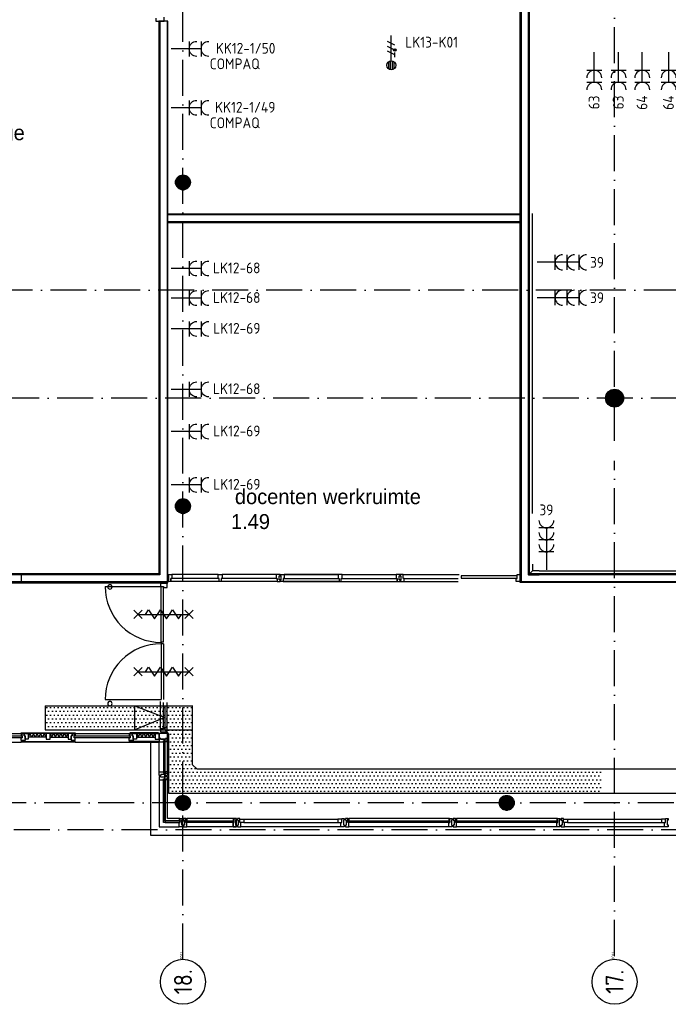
# Model space of a CAD drawing. Header units: millimetres. Extents: x 84333 to 241285, y -2244 to 84291.
# Tile 3 of 74: x 95794 to 106614, y 38666 to 55089. Entities that reach past the tile are written whole.
import ezdxf
from ezdxf.enums import TextEntityAlignment as Align

# ---------------------------------------------------------------- set-up
doc = ezdxf.new("R2010")
doc.units = ezdxf.units.MM
doc.header["$LTSCALE"] = 100
for name, pattern in [('CENTER2', [1.125, 0.75, -0.125, 0.125, -0.125]), ('DASHDOT', [9, 6, -1.5, 0, -1.5]), ('SMALL_DASH', [1.5, 0.5, -1])]:
    doc.linetypes.add(name, pattern=pattern)
doc.layers.get('0').update_dxf_attribs({"linetype": 'CONTINUOUS'})
for name, color, linetype in [('AFDELING', 4, 'CONTINUOUS'), ('AL$2----_RENVOOI', 7, 'CONTINUOUS'), ('AL$7----_STRAMIEN', 1, 'DASHDOT'), ('AL21----_BUITENWAND', 4, 'CONTINUOUS'), ('AL21K---_ISOLATIE', 1, 'CONTINUOUS'), ('AL22----_BINNENWAND', 7, 'CONTINUOUS'), ('AL28----_KONSTRUKTIE', 3, 'CONTINUOUS'), ('AL31----_BUITENKOZ', 7, 'CONTINUOUS'), ('AL32----_BINNENKOZ', 7, 'CONTINUOUS'), ('AL32----_DRAAIR', 7, 'CONTINUOUS'), ('AL65----_BEVEILIGING', 7, 'CONTINUOUS'), ('ALN-----_BLOCKNAAM', 2, 'CONTINUOUS'), ('ALXAA---_GEWBETON', 12, 'CONTINUOUS'), ('ALXOU---_GLAS', 7, 'CONTINUOUS'), ('BOUW', 8, 'CONTINUOUS'), ('EB62203-_ATTRIB', 2, 'CONTINUOUS'), ('EB63103-_ATTRIB', 2, 'CONTINUOUS'), ('EB63104-_ATTRIB', 2, 'CONTINUOUS'), ('EL62203-_KRACHT-WCD230', 3, 'CONTINUOUS'), ('EL63103-_LICHT-WCD230V', 3, 'CONTINUOUS'), ('EL63104-_LICHT-ASP230V', 3, 'CONTINUOUS'), ('EL6441--_DATACOM', 3, 'CONTINUOUS'), ('KABELGGOOT1', 8, 'CONTINUOUS'), ('wandgoot bestaand', 30, 'CONTINUOUS')]:
    doc.layers.add(name, color=color, linetype=linetype)
doc.styles.add('1_8', font='ISO', dxfattribs={"height": 1.8})
doc.styles.add('BURO-025', font='BUROFONT.shx', dxfattribs={"height": 250})
doc.styles.add('NORATT', font='isocp.shx')
doc.styles.get("Standard").update_dxf_attribs({"font": 'iso.shx'})
doc.styles.add('TECHNIC', font='technic_.ttf')
pattern_1 = [(8e-14, (39793.956, 199192.7), (31.75, 63.5), [0, -63.5])]

# ---------------------------------------------------------------- blocks, each defined once
blk = doc.blocks.new('ES3W2A')
for p, q in [((1.25, 2), (-1.25, 2)), ((0, 2), (0, -3)), ((1.25, 0), (-1.25, 0))]:
    blk.add_line(p, q)
for centre in [(0, 3.25), (0, 1.25)]:
    blk.add_arc(centre, 1.25, 180, 0)
at = {"style": '1_8'}
for tag, flags, p in [('VERMOGEN', 9, (-2.5, 5)), ('GROEP', 8, (0, 5)), ('SCHAK', 8, (2.5, 5)), ('GELIJK', 9, (5, 5)), ('TAL', 8, (2.5, 5)), ('KAST', 9, (7, 5))]:
    blk.add_attdef(tag, text='', height=1.8, rotation=90, dxfattribs=dict(at, flags=flags)).set_placement(p, align=Align.MIDDLE_CENTER)
at = {"style": '1_8', "width": 0.7, "flags": 8}
blk.add_attdef('DOEL', text='', height=1.8, rotation=90, dxfattribs=at).set_placement((-2.5, 5), align=Align.MIDDLE_LEFT)
at = {"style": '1_8', "flags": 9}
blk.add_attdef('M_CODE', text='', height=1.8, dxfattribs=at).set_placement((0, 0), align=Align.MIDDLE_CENTER)
blk = doc.blocks.new('ES3X2')
for p, q in [((-0.45, 1.4), (-0.45, 2.6)), ((-0.15, 1.27), (-0.15, 2.73)), ((0.15, 1.27), (0.15, 2.73)), ((0.45, 1.4), (0.45, 2.6)), ((0, 1.25), (0, -3))]:
    blk.add_line(p, q)
at = {"color": 210}
for p, q in [((-0.6, 0.65), (-0.6, -0.15)), ((-0.6, 0.25), (0.6, -0.35)), ((-0.72, -0.71), (-0.72, -0.39)), ((-0.64, -0.75), (-0.64, -0.35)), ((-0.6, -0.55), (0.6, -1.15)), ((-0.6, -1.35), (0.6, -1.95)), ((-0.56, -0.75), (-0.56, -0.35)), ((-0.48, -0.71), (-0.48, -0.39))]:
    blk.add_line(p, q, dxfattribs=at)
blk.add_circle((0, 2), 0.75)
blk.add_circle((-0.6, -0.55), 0.2, dxfattribs=at)
at = {"style": '1_8'}
for tag, flags, p in [('VERMOGEN', 9, (-2.5, 4.5)), ('GROEP', 8, (0, 4.5)), ('SCHAK', 8, (2.5, 4.5)), ('KAST', 9, (7, 4.5)), ('DOEL', 8, (-2.5, 1))]:
    blk.add_attdef(tag, text='', height=1.8, rotation=90, dxfattribs=dict(at, flags=flags)).set_placement(p, align=Align.MIDDLE_LEFT)
at = {"style": '1_8', "flags": 8}
blk.add_attdef('TAL', text='', height=1.8, rotation=90, dxfattribs=at).set_placement((2.5, 4.5), align=Align.MIDDLE_CENTER)
at = {"style": '1_8', "flags": 9}
blk.add_attdef('M_CODE', text='', height=1.8, dxfattribs=at).set_placement((0, 0), align=Align.MIDDLE_CENTER)
blk = doc.blocks.new('ES3W3A')
at = {"color": 0}
for p, q in [((1.25, 4), (-1.25, 4)), ((1.25, 4), (-1.25, 4)), ((1.25, 4), (-1.25, 4)), ((1.25, 4), (-1.25, 4)), ((0, 4), (0, -3)), ((0, 4), (0, -3)), ((0, 4), (0, -3)), ((0, 4), (0, -3)), ((1.25, 2), (-1.25, 2)), ((1.25, 2), (-1.25, 2)), ((1.25, 2), (-1.25, 2)), ((1.25, 2), (-1.25, 2)), ((1.25, 0), (-1.25, 0)), ((1.25, 0), (-1.25, 0)), ((1.25, 0), (-1.25, 0)), ((1.25, 0), (-1.25, 0))]:
    blk.add_line(p, q, dxfattribs=at)
for centre in [(0, 5.25), (0, 5.25), (0, 5.25), (0, 5.25), (0, 3.25), (0, 3.25), (0, 3.25), (0, 3.25), (0, 1.25), (0, 1.25), (0, 1.25), (0, 1.25)]:
    blk.add_arc(centre, 1.25, 180, 0, dxfattribs=at)
for tag, style, flags, p in [('VERMOGEN', 'NORATT', 9, (-2.5, 6.5)), ('VERMOGEN', '1_8', 9, (-2.5, 6.5)), ('VERMOGEN', 'NORATT', 9, (-2.5, 6.5)), ('GROEP', 'NORATT', 8, (0, 7)), ('GROEP', '1_8', 8, (0, 7)), ('GROEP', 'NORATT', 8, (0, 7)), ('KAST', 'NORATT', 9, (2.5, 6.5)), ('KAST', '1_8', 9, (2.5, 6.5)), ('KAST', 'NORATT', 9, (2.5, 6.5))]:
    blk.add_attdef(tag, text='', height=1.8, rotation=90, dxfattribs=dict(at, style=style, flags=flags)).set_placement(p, align=Align.MIDDLE)
at = {"style": 'NORATT', "flags": 9}
blk.add_attdef('GELIJK', text='', height=1.8, rotation=90, dxfattribs=at).set_placement((5, 7), align=Align.MIDDLE_CENTER)
blk.add_attdef('GELIJK', text='', height=1.8, rotation=90, dxfattribs=at).set_placement((5, 7), align=Align.MIDDLE_CENTER)
at = {"color": 0, "width": 0.7, "flags": 8}
for tag, style, p in [('SCHAK', 'NORATT', (2.5, 6.625)), ('SCHAK', '1_8', (2.5, 6.625)), ('SCHAK', 'NORATT', (2.5, 6.625)), ('TAL', 'NORATT', (1.5, -1.5)), ('TAL', '1_8', (1.5, -1.5)), ('TAL', 'NORATT', (1.5, -1.5))]:
    blk.add_attdef(tag, text='', height=1.8, rotation=90, dxfattribs=dict(at, style=style)).set_placement(p, align=Align.MIDDLE)
for style in ['NORATT', '1_8', 'NORATT']:
    blk.add_attdef('DOEL', text='', height=1.8, rotation=90, dxfattribs=dict(at, style=style)).set_placement((-2.75, -2.25), align=Align.MIDDLE_LEFT)
at = {"style": 'NORATT', "flags": 9}
blk.add_attdef('M_CODE', text='', height=1.8, dxfattribs=at).set_placement((0, 0), align=Align.MIDDLE_CENTER)
blk.add_attdef('M_CODE', text='', height=1.8, dxfattribs=at).set_placement((0, 0), align=Align.MIDDLE_CENTER)
blk = doc.blocks.new('1011')
at = {"layer": 'AL$7----_STRAMIEN', "color": 7, "linetype": 'Continuous'}
blk.add_circle((-750, 0), 750, dxfattribs=at)
at = {"layer": 'AL$7----_STRAMIEN', "color": 3, "linetype": 'Continuous'}
blk.add_attdef('STR-NAAM', text='', height=600, rotation=360, dxfattribs=at).set_placement((-750, 0), align=Align.MIDDLE)
at = {"layer": 'ALN-----_BLOCKNAAM', "linetype": 'Continuous'}
blk.add_text('1011', height=100, dxfattribs=at).set_placement((0, 0))
blk = doc.blocks.new('A$C13e6995e')
at = {"layer": 'KABELGGOOT1'}
h = blk.add_hatch(dxfattribs=at)
h.set_pattern_fill('DOTS', color=256, scale=40, style=0)
h.set_pattern_definition(pattern_1)
h.paths.add_polyline_path([(14346, 45890), (13880, 45890), (13882, 45493), (13885, 45490), (14346, 45490)])
h.paths.add_polyline_path([(13380, 45890), (13192, 45890), (13192, 45490), (13382, 45490)])
h.paths.add_polyline_path([(13880, 45890), (13380, 45890), (13382, 45490), (13885, 45490), (13882, 45493)])
h.paths.add_polyline_path([(12382, 45890), (11888, 45890), (11888, 45490), (12382, 45490)])
h.paths.add_polyline_path([(13192, 45890), (12382, 45890), (12382, 45490), (13192, 45490)])
h = blk.add_hatch(dxfattribs=at)
h.set_pattern_fill('DOTS', color=256, scale=40, style=0)
h.set_pattern_definition(pattern_1)
h.paths.add_polyline_path([(14346, 45490), (13885, 45490), (13946, 45417), (13946, 45245), (14346, 45245)])
h = blk.add_hatch(dxfattribs=at)
h.set_pattern_fill('DOTS', color=256, scale=40, style=0)
h.set_pattern_definition(pattern_1)
h.paths.add_polyline_path([(14346, 45245), (13946, 45245), (13946, 44433), (15703, 44433), (15703, 44833), (14421, 44833), (14346, 44904)])
h = blk.add_hatch(dxfattribs=at)
h.set_pattern_fill('DOTS', color=256, scale=40, style=0)
h.set_pattern_definition(pattern_1)
h.paths.add_polyline_path([(21166, 44833), (15703, 44833), (15703, 44433), (21166, 44433)])
at = {"layer": 'AL$2----_RENVOOI', "color": 8, "linetype": 'Continuous'}
for centre, start, end in [((12966, 47873), 0, 180), ((12966, 47873), 180, 0), ((12966, 45927), 0, 180), ((12966, 45927), 180, 0)]:
    blk.add_arc(centre, 36, start, end, dxfattribs=at)
at = {"layer": 'AL$7----_STRAMIEN', "color": 1}
for p, q in [((14185, 41660), (14185, 79257)), ((21385, 50307), (21385, 79228)), ((47677, 52820), (9684, 52820)), ((152204, 51020), (4612, 51020)), ((21385, 41718), (21385, 49976)), ((151985, 44270), (8891, 44270)), ((152377, 43820), (9684, 43820))]:
    blk.add_line(p, q, dxfattribs=at)
at = {"layer": 'AL21----_BUITENWAND', "color": 8}
for p, q in [((13645, 45286), (13645, 43730)), ((13645, 43730), (39315, 43730))]:
    blk.add_line(p, q, dxfattribs=at)
at = {"layer": 'AL21K---_ISOLATIE', "color": 8, "linetype": 'Continuous'}
for p, q in [((11901, 45425), (11602, 45425)), ((11632, 45425), (11602, 45365)), ((11901, 45365), (11602, 45365)), ((11662, 45365), (11632, 45425)), ((11692, 45425), (11662, 45365)), ((11722, 45365), (11692, 45425)), ((11752, 45425), (11722, 45365)), ((11781, 45365), (11752, 45425)), ((11811, 45425), (11781, 45365)), ((11841, 45365), (11811, 45425)), ((11871, 45425), (11841, 45365)), ((11901, 45365), (11871, 45425)), ((11968, 45425), (12268, 45425)), ((11968, 45425), (11998, 45365)), ((11968, 45365), (12268, 45365)), ((11998, 45365), (12028, 45425)), ((12028, 45425), (12058, 45365)), ((12058, 45365), (12088, 45425)), ((12088, 45425), (12118, 45365)), ((12118, 45365), (12148, 45425)), ((12148, 45425), (12178, 45365)), ((12178, 45365), (12208, 45425)), ((12208, 45425), (12238, 45365)), ((12238, 45365), (12268, 45425)), ((13408, 45425), (13719, 45425)), ((13408, 45365), (13719, 45365)), ((13413, 45425), (13439, 45365)), ((13439, 45365), (13470, 45425)), ((13470, 45425), (13501, 45365)), ((13501, 45365), (13532, 45425)), ((13532, 45425), (13563, 45365)), ((13563, 45365), (13594, 45425)), ((13594, 45425), (13625, 45365)), ((13625, 45365), (13657, 45425)), ((13657, 45425), (13688, 45365)), ((13688, 45365), (13714, 45425))]:
    blk.add_line(p, q, dxfattribs=at)
at = {"layer": 'AL22----_BINNENWAND', "color": 8}
for p, q in [((19810, 47945), (19810, 59945)), ((19960, 59945), (19960, 48095)), ((13785, 57308), (13785, 48090)), ((13935, 57308), (13785, 57308)), ((13935, 47940), (13935, 57308)), ((13935, 53945), (13935, 54095)), ((13935, 54095), (19810, 54095)), ((19810, 54095), (19810, 53945)), ((19810, 53945), (13935, 53945)), ((13628, 48090), (10510, 48090)), ((13785, 48090), (11488, 48090)), ((11488, 48090), (11488, 47940)), ((19960, 48095), (25559, 48095)), ((10510, 47940), (13628, 47940)), ((11488, 47940), (13935, 47940)), ((25559, 47945), (19810, 47945))]:
    blk.add_line(p, q, dxfattribs=at)
at = {"layer": 'AL22----_BINNENWAND', "color": 8, "linetype": 'Continuous'}
for p, q in [((19825, 59945), (19825, 47960)), ((19945, 59945), (19945, 48080)), ((13800, 57308), (13800, 48075)), ((13920, 57308), (13920, 47955)), ((19810, 54080), (13935, 54080)), ((19810, 53960), (13935, 53960)), ((13628, 48075), (10510, 48075)), ((13800, 48075), (11488, 48075)), ((19825, 47960), (25559, 47960)), ((19945, 48080), (25559, 48080)), ((13628, 47955), (10510, 47955)), ((13920, 47955), (11488, 47955))]:
    blk.add_line(p, q, dxfattribs=at)
at = {"layer": 'AL28----_KONSTRUKTIE', "color": 8}
for centre, radius in [((14185, 54620), 125), ((21385, 51020), 150), ((14185, 49220), 125), ((14185, 44270), 125), ((19585, 44270), 125)]:
    blk.add_circle(centre, radius, dxfattribs=at)
at = {"layer": 'AL31----_BUITENKOZ', "color": 8, "linetype": 'Continuous'}
for p, q in [((18828, 48057), (18828, 48016)), ((19758, 48057), (18828, 48057)), ((18828, 48016), (19758, 48016)), ((19758, 48016), (19758, 48057)), ((13792, 45342), (13786, 45342)), ((13786, 45342), (13786, 45323)), ((13806, 45342), (13792, 45342)), ((13815, 45342), (13806, 45342)), ((13806, 45342), (13806, 45342)), ((13815, 45328), (13815, 45342)), ((13905, 45342), (13895, 45342)), ((13895, 45342), (13895, 45328)), ((13919, 45342), (13905, 45342)), ((13905, 45342), (13905, 45342)), ((13925, 45342), (13919, 45342)), ((13925, 45303), (13925, 45342)), ((13786, 45323), (13786, 45286)), ((13786, 45286), (13793, 45286)), ((13793, 45286), (13797, 45286)), ((13797, 45286), (13805, 45286)), ((13805, 45286), (13858, 45286)), ((13895, 45328), (13815, 45328)), ((13858, 45286), (13858, 45303)), ((13858, 45303), (13925, 45303)), ((13888, 45303), (13920, 45303)), ((13888, 45286), (13888, 45303)), ((13925, 45286), (13888, 45286)), ((13920, 45303), (13920, 45298)), ((13920, 45298), (13925, 45298)), ((13925, 45298), (13925, 45286)), ((13786, 44748), (13786, 44785)), ((13786, 44785), (13793, 44785)), ((13786, 44729), (13786, 44748)), ((13792, 44729), (13786, 44729)), ((13792, 44711), (13786, 44711)), ((13786, 44711), (13786, 44692)), ((13786, 44692), (13786, 44655)), ((13806, 44729), (13792, 44729)), ((13806, 44711), (13792, 44711)), ((13793, 44785), (13797, 44785)), ((13797, 44785), (13805, 44785)), ((13805, 44785), (13858, 44785)), ((13815, 44729), (13806, 44729)), ((13806, 44729), (13806, 44729)), ((13815, 44711), (13806, 44711)), ((13806, 44711), (13806, 44711)), ((13895, 44743), (13815, 44743)), ((13815, 44743), (13815, 44729)), ((13815, 44697), (13815, 44711)), ((13895, 44697), (13815, 44697)), ((13858, 44785), (13858, 44768)), ((13858, 44768), (13925, 44768)), ((13858, 44655), (13858, 44672)), ((13858, 44672), (13925, 44672)), ((13925, 44785), (13888, 44785)), ((13888, 44785), (13888, 44768)), ((13888, 44768), (13920, 44768)), ((13888, 44672), (13920, 44672)), ((13888, 44655), (13888, 44672)), ((13895, 44729), (13895, 44743)), ((13905, 44729), (13895, 44729)), ((13905, 44711), (13895, 44711)), ((13895, 44711), (13895, 44697)), ((13919, 44729), (13905, 44729)), ((13905, 44729), (13905, 44729)), ((13919, 44711), (13905, 44711)), ((13905, 44711), (13905, 44711)), ((13925, 44729), (13919, 44729)), ((13925, 44711), (13919, 44711)), ((13920, 44768), (13920, 44773)), ((13920, 44773), (13925, 44773)), ((13920, 44672), (13920, 44667)), ((13925, 44773), (13925, 44785)), ((13925, 44768), (13925, 44729)), ((13925, 44672), (13925, 44711)), ((13786, 44655), (13793, 44655)), ((13793, 44655), (13797, 44655)), ((13797, 44655), (13805, 44655)), ((13805, 44655), (13858, 44655)), ((13925, 44655), (13888, 44655)), ((13920, 44667), (13925, 44667)), ((13925, 44667), (13925, 44655)), ((14132, 44010), (14120, 44010)), ((14120, 44010), (14120, 43973)), ((14120, 43973), (14137, 43973)), ((14120, 43890), (14120, 43943)), ((14120, 43943), (14137, 43943)), ((14120, 43882), (14120, 43890)), ((14120, 43878), (14120, 43882)), ((14120, 43871), (14120, 43878)), ((14157, 43871), (14120, 43871)), ((14132, 44005), (14132, 44010)), ((14137, 44005), (14132, 44005)), ((14137, 44010), (14176, 44010)), ((14137, 43943), (14137, 44010)), ((14137, 43973), (14137, 44005)), ((14176, 43871), (14157, 43871)), ((14176, 43981), (14162, 43981)), ((14162, 43981), (14162, 43901)), ((14162, 43901), (14176, 43901)), ((14176, 44010), (14176, 44004)), ((14176, 44004), (14176, 43990)), ((14176, 43990), (14176, 43990)), ((14176, 43990), (14176, 43981)), ((14176, 43901), (14176, 43891)), ((14176, 43891), (14176, 43891)), ((14176, 43891), (14176, 43877)), ((14176, 43877), (14176, 43871)), ((14233, 44010), (14194, 44010)), ((14194, 44010), (14194, 44004)), ((14194, 44004), (14194, 43990)), ((14194, 43990), (14194, 43990)), ((14194, 43990), (14194, 43980)), ((14194, 43980), (14208, 43980)), ((14208, 43900), (14194, 43900)), ((14194, 43900), (14194, 43891)), ((14194, 43891), (14194, 43891)), ((14194, 43891), (14194, 43877)), ((14194, 43877), (14194, 43871)), ((14194, 43871), (14213, 43871)), ((14208, 43980), (14208, 43900)), ((14213, 43871), (14250, 43871)), ((14233, 43943), (14233, 44010)), ((14233, 43973), (14233, 44005)), ((14233, 44005), (14238, 44005)), ((14250, 43973), (14233, 43973)), ((14250, 43943), (14233, 43943)), ((14238, 44005), (14238, 44010)), ((14238, 44010), (14250, 44010)), ((14250, 44010), (14250, 43973)), ((14250, 43890), (14250, 43943)), ((14250, 43882), (14250, 43890)), ((14250, 43878), (14250, 43882)), ((14250, 43871), (14250, 43878)), ((15032, 44010), (15020, 44010)), ((15020, 44010), (15020, 43973)), ((15020, 43973), (15037, 43973)), ((15020, 43890), (15020, 43943)), ((15020, 43943), (15037, 43943)), ((15020, 43882), (15020, 43890)), ((15020, 43878), (15020, 43882)), ((15020, 43871), (15020, 43878)), ((15057, 43871), (15020, 43871)), ((15032, 44005), (15032, 44010)), ((15037, 44005), (15032, 44005)), ((15037, 44010), (15076, 44010)), ((15037, 43943), (15037, 44010)), ((15037, 43973), (15037, 44005)), ((15076, 43871), (15057, 43871)), ((15076, 43980), (15062, 43980)), ((15062, 43980), (15062, 43900)), ((15062, 43900), (15076, 43900)), ((15076, 44010), (15076, 44004)), ((15076, 44004), (15076, 43990)), ((15076, 43990), (15076, 43990)), ((15076, 43990), (15076, 43980)), ((15076, 43900), (15076, 43891)), ((15076, 43891), (15076, 43891)), ((15076, 43891), (15076, 43877)), ((15076, 43877), (15076, 43871)), ((15133, 44010), (15094, 44010)), ((15094, 44010), (15094, 44004)), ((15094, 44004), (15094, 43990)), ((15094, 43990), (15094, 43990)), ((15094, 43990), (15094, 43980)), ((15094, 43980), (15108, 43980)), ((15108, 43900), (15094, 43900)), ((15094, 43900), (15094, 43891)), ((15094, 43891), (15094, 43891)), ((15094, 43891), (15094, 43877)), ((15094, 43877), (15094, 43871)), ((15094, 43871), (15113, 43871)), ((15108, 43980), (15108, 43900)), ((15113, 43871), (15150, 43871)), ((15133, 43943), (15133, 44010)), ((15133, 43943), (15133, 43997)), ((15133, 43997), (15200, 43997)), ((15150, 43943), (15133, 43943)), ((15200, 43943), (15133, 43943)), ((15150, 43890), (15150, 43943)), ((15150, 43882), (15150, 43890)), ((15150, 43878), (15150, 43882)), ((15150, 43871), (15150, 43878)), ((15200, 43997), (15200, 43943)), ((16837, 43997), (16770, 43997)), ((16770, 43997), (16770, 43943)), ((16770, 43943), (16837, 43943)), ((16820, 43890), (16820, 43943)), ((16820, 43943), (16837, 43943)), ((16820, 43882), (16820, 43890)), ((16820, 43878), (16820, 43882)), ((16820, 43871), (16820, 43878)), ((16857, 43871), (16820, 43871)), ((16837, 44010), (16876, 44010)), ((16837, 43943), (16837, 44010)), ((16837, 43943), (16837, 43997)), ((16876, 43871), (16857, 43871)), ((16876, 43981), (16862, 43981)), ((16862, 43981), (16862, 43901)), ((16862, 43901), (16876, 43901)), ((16876, 44010), (16876, 44004)), ((16876, 44004), (16876, 43990)), ((16876, 43990), (16876, 43990)), ((16876, 43990), (16876, 43981)), ((16876, 43901), (16876, 43891)), ((16876, 43891), (16876, 43891)), ((16876, 43891), (16876, 43877)), ((16876, 43877), (16876, 43871)), ((16933, 44010), (16894, 44010)), ((16894, 44010), (16894, 44004)), ((16894, 44004), (16894, 43990)), ((16894, 43990), (16894, 43990)), ((16894, 43990), (16894, 43980)), ((16894, 43980), (16908, 43980)), ((16908, 43900), (16894, 43900)), ((16894, 43900), (16894, 43891)), ((16894, 43891), (16894, 43891)), ((16894, 43891), (16894, 43877)), ((16894, 43877), (16894, 43871)), ((16894, 43871), (16913, 43871)), ((16908, 43980), (16908, 43900)), ((16913, 43871), (16950, 43871)), ((16933, 43943), (16933, 44010)), ((16933, 43973), (16933, 44005)), ((16933, 44005), (16938, 44005)), ((16950, 43973), (16933, 43973)), ((16950, 43943), (16933, 43943)), ((16938, 44005), (16938, 44010)), ((16938, 44010), (16950, 44010)), ((16950, 44010), (16950, 43973)), ((16950, 43890), (16950, 43943)), ((16950, 43882), (16950, 43890)), ((16950, 43878), (16950, 43882)), ((16950, 43871), (16950, 43878)), ((18632, 44010), (18620, 44010)), ((18620, 44010), (18620, 43973)), ((18620, 43973), (18637, 43973)), ((18620, 43890), (18620, 43943)), ((18620, 43943), (18637, 43943)), ((18620, 43882), (18620, 43890)), ((18620, 43878), (18620, 43882)), ((18620, 43871), (18620, 43878)), ((18657, 43871), (18620, 43871)), ((18632, 44005), (18632, 44010)), ((18637, 44005), (18632, 44005)), ((18637, 44010), (18676, 44010)), ((18637, 43943), (18637, 44010)), ((18637, 43973), (18637, 44005)), ((18676, 43871), (18657, 43871)), ((18676, 43980), (18662, 43980)), ((18662, 43980), (18662, 43900)), ((18662, 43900), (18676, 43900)), ((18676, 44010), (18676, 44004)), ((18676, 44004), (18676, 43990)), ((18676, 43990), (18676, 43990)), ((18676, 43990), (18676, 43980)), ((18676, 43900), (18676, 43891)), ((18676, 43891), (18676, 43891)), ((18676, 43891), (18676, 43877)), ((18676, 43877), (18676, 43871)), ((18733, 44010), (18694, 44010)), ((18694, 44010), (18694, 44004)), ((18694, 44004), (18694, 43990)), ((18694, 43990), (18694, 43990)), ((18694, 43990), (18694, 43980)), ((18694, 43980), (18708, 43980)), ((18708, 43900), (18694, 43900)), ((18694, 43900), (18694, 43891)), ((18694, 43891), (18694, 43891)), ((18694, 43891), (18694, 43877)), ((18694, 43877), (18694, 43871)), ((18694, 43871), (18713, 43871)), ((18708, 43980), (18708, 43900)), ((18713, 43871), (18750, 43871)), ((18733, 43943), (18733, 44010)), ((18733, 43973), (18733, 44005)), ((18733, 44005), (18738, 44005)), ((18750, 43973), (18733, 43973)), ((18750, 43943), (18733, 43943)), ((18738, 44005), (18738, 44010)), ((18738, 44010), (18750, 44010)), ((18750, 44010), (18750, 43973)), ((18750, 43890), (18750, 43943)), ((18750, 43882), (18750, 43890)), ((18750, 43878), (18750, 43882)), ((18750, 43871), (18750, 43878)), ((20432, 44010), (20420, 44010)), ((20420, 44010), (20420, 43973)), ((20420, 43973), (20437, 43973)), ((20420, 43890), (20420, 43943)), ((20420, 43943), (20437, 43943)), ((20420, 43882), (20420, 43890)), ((20420, 43878), (20420, 43882)), ((20420, 43871), (20420, 43878)), ((20457, 43871), (20420, 43871)), ((20432, 44005), (20432, 44010)), ((20437, 44005), (20432, 44005)), ((20437, 44010), (20476, 44010)), ((20437, 43943), (20437, 44010)), ((20437, 43973), (20437, 44005)), ((20476, 43871), (20457, 43871)), ((20476, 43980), (20462, 43980)), ((20462, 43980), (20462, 43900)), ((20462, 43900), (20476, 43900)), ((20476, 44010), (20476, 44004)), ((20476, 44004), (20476, 43990)), ((20476, 43990), (20476, 43990)), ((20476, 43990), (20476, 43980)), ((20476, 43900), (20476, 43891)), ((20476, 43891), (20476, 43891)), ((20476, 43891), (20476, 43877)), ((20476, 43877), (20476, 43871)), ((20533, 44010), (20494, 44010)), ((20494, 44010), (20494, 44004)), ((20494, 44004), (20494, 43990)), ((20494, 43990), (20494, 43990)), ((20494, 43990), (20494, 43980)), ((20494, 43980), (20508, 43980)), ((20508, 43900), (20494, 43900)), ((20494, 43900), (20494, 43891)), ((20494, 43891), (20494, 43891)), ((20494, 43891), (20494, 43877)), ((20494, 43877), (20494, 43871)), ((20494, 43871), (20513, 43871)), ((20508, 43980), (20508, 43900)), ((20513, 43871), (20550, 43871)), ((20533, 43943), (20533, 44010)), ((20533, 43943), (20533, 43997)), ((20533, 43997), (20600, 43997)), ((20550, 43943), (20533, 43943)), ((20600, 43943), (20533, 43943)), ((20550, 43890), (20550, 43943)), ((20550, 43882), (20550, 43890)), ((20550, 43878), (20550, 43882)), ((20550, 43871), (20550, 43878)), ((20600, 43997), (20600, 43943)), ((22237, 43997), (22170, 43997)), ((22170, 43997), (22170, 43943)), ((22170, 43943), (22237, 43943)), ((22220, 43890), (22220, 43943)), ((22220, 43943), (22237, 43943)), ((22220, 43882), (22220, 43890)), ((22220, 43878), (22220, 43882)), ((22220, 43871), (22220, 43878)), ((22257, 43871), (22220, 43871)), ((22237, 44010), (22276, 44010)), ((22237, 43943), (22237, 44010)), ((22237, 43943), (22237, 43997)), ((22276, 43871), (22257, 43871)), ((22276, 43981), (22262, 43981)), ((22262, 43981), (22262, 43901)), ((22262, 43901), (22276, 43901)), ((22276, 44010), (22276, 44004)), ((22276, 44004), (22276, 43990)), ((22276, 43990), (22276, 43990)), ((22276, 43990), (22276, 43981)), ((22276, 43901), (22276, 43891)), ((22276, 43891), (22276, 43891)), ((22276, 43891), (22276, 43877)), ((22276, 43877), (22276, 43871))]:
    blk.add_line(p, q, dxfattribs=at)
at = {"layer": 'AL31----_BUITENKOZ', "color": 8}
for p, q in [((10585, 45425), (11485, 45425)), ((11485, 45425), (11485, 45440)), ((11485, 45440), (12385, 45440)), ((12385, 45425), (11485, 45425)), ((11502, 45425), (11485, 45425)), ((11485, 45425), (11485, 45386)), ((11485, 45386), (11502, 45386)), ((11485, 45311), (11485, 45356)), ((11485, 45356), (11502, 45356)), ((11502, 45386), (11502, 45425)), ((11502, 45425), (11535, 45425)), ((11502, 45356), (11502, 45425)), ((11535, 45425), (11535, 45390)), ((11535, 45390), (11535, 45425)), ((11535, 45425), (11602, 45425)), ((11535, 45390), (11552, 45390)), ((11552, 45390), (11535, 45390)), ((11552, 45390), (11552, 45311)), ((11552, 45335), (11552, 45390)), ((11602, 45335), (11552, 45335)), ((11602, 45425), (11602, 45335)), ((11901, 45425), (11901, 45335)), ((11968, 45425), (11901, 45425)), ((11901, 45335), (11968, 45335)), ((11968, 45335), (11968, 45425)), ((12268, 45425), (12268, 45335)), ((12335, 45425), (12268, 45425)), ((12268, 45335), (12318, 45335)), ((12335, 45390), (12318, 45390)), ((12318, 45390), (12318, 45311)), ((12318, 45335), (12318, 45390)), ((12318, 45390), (12335, 45390)), ((12368, 45425), (12335, 45425)), ((12335, 45425), (12335, 45390)), ((12335, 45390), (12335, 45425)), ((12368, 45386), (12368, 45425)), ((12368, 45425), (12385, 45425)), ((12368, 45356), (12368, 45425)), ((12385, 45386), (12368, 45386)), ((12385, 45356), (12368, 45356)), ((12385, 45440), (12385, 45425)), ((12385, 45425), (13285, 45425)), ((12385, 45425), (12385, 45386)), ((12385, 45311), (12385, 45356)), ((13302, 45425), (13285, 45425)), ((13285, 45425), (13285, 45386)), ((13285, 45386), (13302, 45386)), ((13285, 45311), (13285, 45356)), ((13285, 45356), (13302, 45356)), ((13302, 45440), (13302, 45425)), ((13775, 45440), (13302, 45440)), ((13302, 45425), (13775, 45425)), ((13302, 45386), (13302, 45425)), ((13302, 45425), (13335, 45425)), ((13302, 45356), (13302, 45425)), ((13335, 45425), (13335, 45390)), ((13335, 45390), (13352, 45390)), ((13337, 45390), (13337, 45425)), ((13337, 45425), (13408, 45425)), ((13352, 45390), (13337, 45390)), ((13352, 45335), (13352, 45390)), ((13352, 45390), (13352, 45311)), ((13408, 45335), (13352, 45335)), ((13408, 45425), (13408, 45335)), ((13786, 45425), (13719, 45425)), ((13719, 45425), (13719, 45335)), ((13719, 45335), (13786, 45335)), ((13775, 45425), (13775, 45440)), ((13786, 45335), (13786, 45425)), ((13925, 45425), (13786, 45425)), ((13786, 45425), (13786, 45340)), ((13786, 45340), (13925, 45340)), ((13925, 45340), (13925, 45425)), ((13925, 45397), (13925, 45342)), ((10585, 45284), (11485, 45284)), ((11552, 45311), (11485, 45311)), ((11485, 45284), (11485, 45296)), ((11485, 45296), (12385, 45296)), ((12385, 45284), (11485, 45284)), ((11495, 45296), (11495, 45311)), ((11495, 45311), (11538, 45311)), ((11538, 45296), (11495, 45296)), ((11538, 45311), (11538, 45296)), ((12318, 45311), (12385, 45311)), ((12332, 45311), (12332, 45296)), ((12375, 45311), (12332, 45311)), ((12332, 45296), (12375, 45296)), ((12375, 45296), (12375, 45311)), ((12385, 45296), (12385, 45284)), ((12385, 45284), (13285, 45284)), ((13352, 45311), (13285, 45311)), ((13786, 45296), (13285, 45296)), ((13285, 45296), (13285, 45284)), ((13285, 45284), (13786, 45284)), ((13295, 45296), (13295, 45311)), ((13295, 45311), (13338, 45311)), ((13338, 45296), (13295, 45296)), ((13338, 45311), (13338, 45296)), ((13786, 45284), (13786, 45296)), ((13786, 44785), (13786, 45286)), ((13880, 43965), (13880, 45212)), ((13925, 44785), (13925, 45286)), ((13786, 44655), (13786, 43871)), ((13925, 44010), (13925, 44655)), ((13786, 43871), (14120, 43871)), ((15020, 43965), (13880, 43965)), ((14120, 44010), (13925, 44010)), ((15020, 44010), (14250, 44010)), ((15020, 43871), (14250, 43871)), ((15076, 44010), (15020, 44010)), ((15020, 44010), (15020, 43871)), ((15020, 43871), (15076, 43871)), ((15076, 43871), (15076, 44010)), ((16820, 43871), (15150, 43871)), ((15200, 43997), (16770, 43997)), ((15200, 43943), (16770, 43943)), ((18620, 44010), (16950, 44010)), ((18620, 43871), (16950, 43871)), ((20420, 44010), (18750, 44010)), ((20420, 43871), (18750, 43871)), ((22220, 43871), (20550, 43871)), ((20600, 43997), (22170, 43997)), ((20600, 43943), (22170, 43943))]:
    blk.add_line(p, q, dxfattribs=at)
at = {"layer": 'AL32----_BINNENKOZ', "color": 8}
for p, q in [((13733, 57358), (13733, 57308)), ((13872, 57308), (13872, 57375)), ((13733, 57308), (13872, 57308)), ((11488, 47958), (11421, 47958)), ((11438, 48097), (11488, 48097)), ((11488, 48097), (11488, 47958)), ((13935, 48077), (13935, 47963)), ((13935, 48055), (13935, 48077)), ((13935, 48077), (14002, 48077)), ((13951, 48055), (13935, 48055)), ((13935, 47963), (13935, 47988)), ((13935, 47988), (13951, 47988)), ((13985, 47963), (13935, 47963)), ((13951, 47988), (13951, 48055)), ((13985, 47963), (13985, 48014)), ((14002, 48014), (13985, 48014)), ((13985, 48014), (13985, 47963)), ((14791, 47963), (13985, 47963)), ((14774, 48077), (14002, 48077)), ((14002, 48077), (14002, 48014)), ((14774, 48014), (14002, 48014)), ((14774, 48014), (14774, 48077)), ((14774, 48077), (14841, 48077)), ((14791, 48014), (14774, 48014)), ((14791, 47963), (14791, 48014)), ((14824, 47963), (14791, 47963)), ((14841, 48014), (14824, 48014)), ((14824, 48014), (14824, 47963)), ((15758, 47963), (14824, 47963)), ((15741, 48077), (14841, 48077)), ((15741, 48077), (14841, 48077)), ((14841, 48077), (14841, 48014)), ((15741, 48014), (14841, 48014)), ((15808, 48077), (15741, 48077)), ((15741, 48077), (15741, 48014)), ((15741, 48014), (15758, 48014)), ((15758, 48014), (15758, 47963)), ((15758, 47963), (15808, 47963)), ((15792, 47988), (15792, 48055)), ((15792, 48055), (15808, 48055)), ((15808, 47988), (15792, 47988)), ((15808, 48055), (15808, 48077)), ((15808, 48055), (15808, 48077)), ((15808, 48077), (15875, 48077)), ((15824, 48055), (15808, 48055)), ((15808, 47963), (15808, 47988)), ((15808, 47963), (15808, 47988)), ((15808, 47988), (15824, 47988)), ((15858, 47963), (15808, 47963)), ((15824, 47988), (15824, 48055)), ((15875, 48014), (15858, 48014)), ((15858, 48014), (15858, 47963)), ((15858, 47963), (16792, 47963)), ((16792, 47963), (15858, 47963)), ((15875, 48077), (16775, 48077)), ((16775, 48077), (15875, 48077)), ((15875, 48077), (16775, 48077)), ((15875, 48077), (15875, 48014)), ((15875, 48014), (16775, 48014)), ((16842, 48077), (16775, 48077)), ((16775, 48077), (16775, 48014)), ((16775, 48014), (16792, 48014)), ((16792, 48014), (16792, 47963)), ((16792, 47963), (16825, 47963)), ((16825, 47963), (16825, 48014)), ((16825, 48014), (16842, 48014)), ((16825, 47963), (17759, 47963)), ((16842, 48014), (16842, 48077)), ((16842, 48077), (17742, 48077)), ((16842, 48014), (17742, 48014)), ((17809, 48077), (17742, 48077)), ((17742, 48077), (17742, 48014)), ((17742, 48014), (17759, 48014)), ((17759, 47963), (17759, 48014)), ((17759, 48014), (17759, 47963)), ((17759, 47963), (17809, 47963)), ((17793, 47988), (17793, 48055)), ((17793, 48055), (17809, 48055)), ((17809, 47988), (17793, 47988)), ((17809, 48055), (17809, 48077)), ((17809, 48077), (17809, 48053)), ((17859, 48077), (17809, 48077)), ((17826, 48053), (17809, 48053)), ((17809, 47963), (17809, 47988)), ((17809, 47963), (17809, 47986)), ((17809, 47986), (17826, 47986)), ((17809, 47986), (17809, 47963)), ((17809, 47963), (17876, 47963)), ((17826, 47986), (17826, 48053)), ((17859, 48010), (17859, 48077)), ((17859, 48077), (18793, 48077)), ((17876, 48010), (17859, 48010)), ((17876, 47963), (17876, 48010)), ((17876, 48010), (18776, 48010)), ((17876, 47963), (18776, 47963)), ((19743, 47963), (19743, 48010)), ((19743, 48010), (19760, 48010)), ((19810, 47963), (19743, 47963)), ((19760, 48010), (19760, 48077)), ((19760, 48077), (19810, 48077)), ((13809, 47928), (13809, 47878)), ((13860, 47928), (13809, 47928)), ((13809, 47928), (13809, 47878)), ((13809, 47878), (13860, 47878)), ((13820, 46948), (13820, 47878)), ((13923, 47928), (13860, 47928)), ((13860, 47928), (13860, 47928)), ((13860, 47878), (13860, 47861)), ((13860, 46948), (13860, 47878)), ((13860, 47861), (13923, 47861)), ((13923, 47861), (13923, 47928)), ((13860, 46948), (13820, 46948)), ((13820, 46948), (13820, 46923)), ((13860, 46923), (13820, 46923)), ((13820, 46923), (13820, 45993)), ((13860, 46923), (13860, 45993)), ((13809, 45503), (13809, 45960)), ((13860, 45520), (13860, 45943)), ((13923, 45520), (13923, 45943)), ((13860, 45503), (13809, 45503)), ((13809, 45503), (13809, 45453)), ((13923, 45520), (13860, 45520)), ((13860, 45520), (13860, 45503)), ((13923, 45453), (13923, 45520)), ((13809, 45453), (13923, 45453))]:
    blk.add_line(p, q, dxfattribs=at)
at = {"layer": 'AL32----_DRAAIR', "color": 8}
for p, q in [((12886, 47878), (13820, 47878)), ((12886, 45993), (13820, 45993))]:
    blk.add_line(p, q, dxfattribs=at)
for centre, start, end in [((13817, 47878), 180.0361, 270.2098), ((13817, 45992), 89.7902, 179.9639)]:
    blk.add_arc(centre, 931, start, end, dxfattribs=at)
at = {"layer": 'AL65----_BEVEILIGING', "color": 8, "linetype": 'Continuous'}
for p, q in [((13365, 47483), (13505, 47343)), ((13365, 47343), (13505, 47483)), ((13560, 47413), (13610, 47488)), ((13610, 47488), (13710, 47338)), ((13760, 47413), (13810, 47488)), ((13810, 47488), (13910, 47338)), ((13960, 47413), (14010, 47488)), ((14010, 47488), (14110, 47338)), ((14215, 47483), (14355, 47343)), ((14215, 47343), (14355, 47483)), ((13435, 47413), (14285, 47413)), ((13710, 47338), (13760, 47413)), ((13910, 47338), (13960, 47413)), ((14110, 47338), (14160, 47413)), ((13365, 46528), (13505, 46388)), ((13365, 46388), (13505, 46528)), ((13560, 46458), (13610, 46533)), ((13610, 46533), (13710, 46383)), ((13760, 46458), (13810, 46533)), ((13810, 46533), (13910, 46383)), ((13960, 46458), (14010, 46533)), ((14010, 46533), (14110, 46383)), ((14215, 46528), (14355, 46388)), ((14215, 46388), (14355, 46528)), ((13435, 46458), (14285, 46458)), ((13710, 46383), (13760, 46458)), ((13910, 46383), (13960, 46458)), ((14110, 46383), (14160, 46458))]:
    blk.add_line(p, q, dxfattribs=at)
at = {"layer": 'ALXAA---_GEWBETON', "color": 8}
for p, q in [((14085, 54696), (14284, 54696)), ((14105, 54716), (14265, 54716)), ((14138, 54736), (14232, 54736)), ((14060, 54616), (14310, 54616)), ((14061, 54636), (14309, 54636)), ((14062, 54596), (14308, 54596)), ((14065, 54656), (14305, 54656)), ((14068, 54576), (14302, 54576)), ((14073, 54676), (14297, 54676)), ((14078, 54556), (14292, 54556)), ((14093, 54536), (14277, 54536)), ((14116, 54516), (14254, 54516)), ((14172, 54496), (14198, 54496)), ((21265, 50930), (21265, 51110)), ((21285, 50908), (21285, 51132)), ((21305, 50893), (21305, 51147)), ((21325, 50883), (21325, 51158)), ((21345, 50875), (21345, 51165)), ((21365, 50871), (21365, 51169)), ((21385, 50870), (21385, 51170)), ((21405, 50871), (21405, 51169)), ((21425, 50875), (21425, 51165)), ((21445, 50883), (21445, 51158)), ((21465, 50893), (21465, 51147)), ((21485, 50908), (21485, 51132)), ((21505, 50930), (21505, 51110)), ((21245, 50966), (21245, 51074)), ((21525, 50966), (21525, 51074)), ((14073, 49276), (14297, 49276)), ((14085, 49296), (14284, 49296)), ((14105, 49316), (14265, 49316)), ((14138, 49336), (14232, 49336)), ((14060, 49216), (14310, 49216)), ((14061, 49236), (14309, 49236)), ((14062, 49196), (14308, 49196)), ((14065, 49256), (14305, 49256)), ((14068, 49176), (14302, 49176)), ((14078, 49156), (14292, 49156)), ((14093, 49136), (14277, 49136)), ((14116, 49116), (14254, 49116)), ((14172, 49096), (14198, 49096)), ((14085, 44346), (14284, 44346)), ((14105, 44366), (14265, 44366)), ((14138, 44386), (14232, 44386)), ((19485, 44346), (19684, 44346)), ((19505, 44366), (19665, 44366)), ((19538, 44386), (19632, 44386)), ((14060, 44266), (14310, 44266)), ((14061, 44286), (14309, 44286)), ((14062, 44246), (14308, 44246)), ((14065, 44306), (14305, 44306)), ((14068, 44226), (14302, 44226)), ((14073, 44326), (14297, 44326)), ((14078, 44206), (14292, 44206)), ((14093, 44186), (14277, 44186)), ((19460, 44266), (19710, 44266)), ((19461, 44286), (19709, 44286)), ((19462, 44246), (19708, 44246)), ((19465, 44306), (19705, 44306)), ((19468, 44226), (19702, 44226)), ((19473, 44326), (19697, 44326)), ((19478, 44206), (19692, 44206)), ((19493, 44186), (19677, 44186)), ((14116, 44166), (14254, 44166)), ((14172, 44146), (14198, 44146)), ((19516, 44166), (19654, 44166)), ((19572, 44146), (19598, 44146))]:
    blk.add_line(p, q, dxfattribs=at)
at = {"layer": 'ALXOU---_GLAS', "color": 8}
for p, q in [((10568, 45386), (11502, 45386)), ((11502, 45356), (10568, 45356)), ((11502, 45386), (11502, 45356)), ((12368, 45356), (12368, 45386)), ((12368, 45386), (13302, 45386)), ((13302, 45356), (12368, 45356)), ((13302, 45386), (13302, 45356)), ((13886, 45303), (13860, 45303)), ((13860, 45303), (13860, 44770)), ((13886, 44770), (13886, 45303)), ((13860, 44770), (13886, 44770)), ((13860, 44670), (13886, 44670)), ((13860, 43945), (13860, 44670)), ((13886, 44670), (13886, 43945)), ((13886, 43945), (13860, 43945)), ((14135, 43971), (13886, 43971)), ((13886, 43971), (13886, 43945)), ((13886, 43945), (14135, 43945)), ((14135, 43945), (14135, 43971)), ((14235, 43945), (14235, 43971)), ((14235, 43971), (15035, 43971)), ((15035, 43945), (14235, 43945)), ((15035, 43971), (15035, 43945)), ((16935, 43945), (16935, 43971)), ((16935, 43971), (18635, 43971)), ((18635, 43945), (16935, 43945)), ((18635, 43971), (18635, 43945)), ((18735, 43945), (18735, 43971)), ((18735, 43971), (20435, 43971)), ((20435, 43945), (18735, 43945)), ((20435, 43971), (20435, 43945))]:
    blk.add_line(p, q, dxfattribs=at)
at = {"layer": 'KABELGGOOT1'}
for p, q in [((11888, 45890, 2750), (14348, 45890, 2750)), ((11888, 45890, 2750), (11888, 45490, 2750)), ((13380, 45889, 2750), (13881, 45693, 3650)), ((13382, 45489, 2750), (13380, 45889, 2750)), ((13880, 45893, 3650), (13882, 45493, 3650)), ((14346, 44904, 3650), (14346, 45892, 3650)), ((13881, 45693, 3650), (13382, 45489, 2750)), ((11888, 45490, 2750), (14348, 45490, 2750)), ((13882, 45493, 3650), (13946, 45417, 3650)), ((13946, 45417, 3650), (13946, 44433, 3650)), ((14421, 44833, 3650), (14346, 44904, 3650)), ((29163, 44833, 3650), (14421, 44833, 3650)), ((13946, 44433, 3650), (46924, 44433, 3650))]:
    blk.add_line(p, q, dxfattribs=at)
at = {"layer": 'AL$7----_STRAMIEN', "xscale": 0.5, "yscale": 0.5, "zscale": 0.5, "rotation": 90.00000000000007}
for p, values in [((14185, 41660), {'STR-NAAM': '18.'}), ((21385, 41660), {'STR-NAAM': '17.'})]:
    blk.add_blockref('1011', p, dxfattribs=at).add_auto_attribs(values)
at = {"layer": 'AFDELING', "color": 8, "style": 'TECHNIC'}
for p in [(92219, 54468), (58038, 41625), (88108, 41444)]:
    blk.add_attdef('VIDE', text='', height=500, dxfattribs=at).set_placement(p, align=Align.CENTER)
blk.add_attdef('VIDE', text='', height=500, rotation=90, dxfattribs=at).set_placement((75129, 25766), align=Align.CENTER)
at = {"layer": 'BOUW', "style": 'BURO-025'}
for s, p in [('lokaal assemblage', (8777, 55323)), ('docenten werkruimte', (15051, 49253)), ('1.49', (14986, 48837))]:
    blk.add_text(s, height=250, dxfattribs=at).set_placement(p)
blk = doc.blocks.new('*U94')
at = {"color": 0, "linetype": 'SMALL_DASH', "ltscale": 100}
for p, q in [((0, 32, -1100), (5878, 32, -1100)), ((0, -32, -1100), (5878, -32, -1100))]:
    blk.add_line(p, q, dxfattribs=at)
at = {"color": 2, "linetype": 'CENTER2', "ltscale": 100}
for tag in ['CODE', 'POSITIONCODE', 'SECTIONCODE']:
    blk.add_attdef(tag, (0, 0), '', height=1.8, dxfattribs=at)
blk = doc.blocks.new('*U97')
at = {"color": 0, "linetype": 'SMALL_DASH', "ltscale": 100}
for p, q in [((-145, 32.5, -1100), (-32.5, 32.5, -1100)), ((-32.5, 145, -1100), (-32.5, 32.5, -1100)), ((-32.5, 32.5, -1100), (32.5, -32.5, -1100)), ((32.5, -32.5, -1100), (32.5, 145, -1100)), ((32.5, -32.5, -1100), (-145, -32.5, -1100))]:
    blk.add_line(p, q, dxfattribs=at)
at = {"color": 2, "linetype": 'CENTER2', "ltscale": 100}
for tag in ['CODE', 'SECTIONCODE', 'POSITIONCODE']:
    blk.add_attdef(tag, (0, 0), '', height=1.8, dxfattribs=at)
blk = doc.blocks.new('*U98')
at = {"color": 0, "linetype": 'SMALL_DASH', "ltscale": 100}
for p, q in [((0, 32, -1100), (8229, 32, -1100)), ((0, -32, -1100), (8229, -32, -1100))]:
    blk.add_line(p, q, dxfattribs=at)
at = {"color": 2, "linetype": 'CENTER2', "ltscale": 100}
for tag in ['CODE', 'POSITIONCODE', 'SECTIONCODE']:
    blk.add_attdef(tag, (0, 0), '', height=1.8, dxfattribs=at)

msp = doc.modelspace()

# ---------------------------------------------------------------- block references
at = {"layer": 'EL62203-_KRACHT-WCD230'}
ref = msp.add_blockref('ES3W3A', (104725, 51042, 1050), dxfattribs=dict(at, xscale=100, yscale=100, zscale=100, rotation=270))
ref.add_attrib('GROEP', '39', dxfattribs={"layer": 'EB62203-_ATTRIB', "color": 1, "height": 180, "style": 'NORATT', "flags": 8}).set_placement((105425, 51042, 1050), align=Align.MIDDLE)
ref = msp.add_blockref('ES3W3A', (104725, 50452, 1050), dxfattribs=dict(at, xscale=100, yscale=100, zscale=100, rotation=270))
ref.add_attrib('GROEP', '39', dxfattribs={"layer": 'EB62203-_ATTRIB', "color": 1, "height": 180, "style": 'NORATT', "flags": 8}).set_placement((105425, 50452, 1050), align=Align.MIDDLE)
ref = msp.add_blockref('ES3W3A', (104580, 46213), dxfattribs=dict(at, xscale=100, yscale=100, zscale=100))
ref.add_attrib('GROEP', '39', dxfattribs={"layer": 'EB62203-_ATTRIB', "color": 1, "height": 180, "style": 'NORATT', "flags": 8}).set_placement((104580, 46913), align=Align.MIDDLE)
at = {"layer": 'EL63103-_LICHT-WCD230V'}
ref = msp.add_blockref('ES3W2A', (98623, 54603, 1050), dxfattribs=dict(at, xscale=-100, yscale=100, zscale=100, rotation=270))
ref.add_attrib('DOEL', 'COMPAQ', dxfattribs={"layer": 'EB63103-_ATTRIB', "color": 1, "height": 180, "style": '1_8', "flags": 8}).set_placement((99798, 54353, 1050), align=Align.MIDDLE_RIGHT)
ref.add_attrib('GROEP', 'KK12-1/50', dxfattribs={"layer": 'EB63103-_ATTRIB', "color": 1, "height": 180, "style": '1_8', "flags": 8}).set_placement((100060, 54613, 1050), align=Align.MIDDLE_RIGHT)
ref = msp.add_blockref('ES3W2A', (105380, 54245), dxfattribs=dict(at, xscale=100, yscale=100, zscale=100, rotation=180))
ref.add_attrib('GROEP', '63', dxfattribs={"layer": 'EB63103-_ATTRIB', "color": 1, "height": 180, "rotation": 90, "style": '1_8', "flags": 8}).set_placement((105375, 53824), align=Align.MIDDLE_RIGHT)
ref = msp.add_blockref('ES3W2A', (105784, 54245), dxfattribs=dict(at, xscale=100, yscale=100, zscale=100, rotation=180))
ref.add_attrib('GROEP', '63', dxfattribs={"layer": 'EB63103-_ATTRIB', "color": 1, "height": 180, "rotation": 90, "style": '1_8', "flags": 8}).set_placement((105779, 53824), align=Align.MIDDLE_RIGHT)
ref = msp.add_blockref('ES3W2A', (106180, 54245), dxfattribs=dict(at, xscale=100, yscale=100, zscale=100, rotation=180))
ref.add_attrib('GROEP', '64', dxfattribs={"layer": 'EB63103-_ATTRIB', "color": 1, "height": 180, "rotation": 90, "style": '1_8', "flags": 8}).set_placement((106174, 53824), align=Align.MIDDLE_RIGHT)
ref = msp.add_blockref('ES3W2A', (106622, 54245), dxfattribs=dict(at, xscale=100, yscale=100, zscale=100, rotation=180))
ref.add_attrib('GROEP', '64', dxfattribs={"layer": 'EB63103-_ATTRIB', "color": 1, "height": 180, "rotation": 90, "style": '1_8', "flags": 8}).set_placement((106617, 53824), align=Align.MIDDLE_RIGHT)
ref = msp.add_blockref('ES3W2A', (98623, 53619, 1050), dxfattribs=dict(at, xscale=-100, yscale=100, zscale=100, rotation=270))
ref.add_attrib('DOEL', 'COMPAQ', dxfattribs={"layer": 'EB63103-_ATTRIB', "color": 1, "height": 180, "style": '1_8', "flags": 8}).set_placement((99798, 53369, 1050), align=Align.MIDDLE_RIGHT)
ref.add_attrib('GROEP', 'KK12-1/49', dxfattribs={"layer": 'EB63103-_ATTRIB', "color": 1, "height": 180, "style": '1_8', "flags": 8}).set_placement((100060, 53629, 1050), align=Align.MIDDLE_RIGHT)
ref = msp.add_blockref('ES3W2A', (98623, 50939, 1050), dxfattribs=dict(at, xscale=-100, yscale=100, zscale=100, rotation=270))
ref.add_attrib('GROEP', 'LK12-68', dxfattribs={"layer": 'EB63103-_ATTRIB', "color": 1, "height": 180, "style": '1_8', "flags": 8}).set_placement((99810, 50949, 1050), align=Align.MIDDLE_RIGHT)
ref = msp.add_blockref('ES3W2A', (98623, 50445, 1050), dxfattribs=dict(at, xscale=-100, yscale=100, zscale=100, rotation=270))
ref.add_attrib('GROEP', 'LK12-68', dxfattribs={"layer": 'EB63103-_ATTRIB', "color": 1, "height": 180, "style": '1_8', "flags": 8}).set_placement((99810, 50455, 1050), align=Align.MIDDLE_RIGHT)
ref = msp.add_blockref('ES3W2A', (98623, 49931, 1050), dxfattribs=dict(at, xscale=-100, yscale=100, zscale=100, rotation=270))
ref.add_attrib('GROEP', 'LK12-69', dxfattribs={"layer": 'EB63103-_ATTRIB', "color": 1, "height": 180, "style": '1_8', "flags": 8}).set_placement((99810, 49941, 1050), align=Align.MIDDLE_RIGHT)
ref = msp.add_blockref('ES3W2A', (98623, 48923, 1050), dxfattribs=dict(at, xscale=-100, yscale=100, zscale=100, rotation=270))
ref.add_attrib('GROEP', 'LK12-68', dxfattribs={"layer": 'EB63103-_ATTRIB', "color": 1, "height": 180, "style": '1_8', "flags": 8}).set_placement((99810, 48933, 1050), align=Align.MIDDLE_RIGHT)
ref = msp.add_blockref('ES3W2A', (98623, 48220, 1050), dxfattribs=dict(at, xscale=-100, yscale=100, zscale=100, rotation=270))
ref.add_attrib('GROEP', 'LK12-69', dxfattribs={"layer": 'EB63103-_ATTRIB', "color": 1, "height": 180, "style": '1_8', "flags": 8}).set_placement((99810, 48229, 1050), align=Align.MIDDLE_RIGHT)
ref = msp.add_blockref('ES3W2A', (98623, 47330, 1050), dxfattribs=dict(at, xscale=-100, yscale=100, zscale=100, rotation=270))
ref.add_attrib('GROEP', 'LK12-69', dxfattribs={"layer": 'EB63103-_ATTRIB', "color": 1, "height": 180, "style": '1_8', "flags": 8}).set_placement((99810, 47340, 1050), align=Align.MIDDLE_RIGHT)
at = {"layer": 'EL63104-_LICHT-ASP230V'}
ref = msp.add_blockref('ES3X2', (101992, 54528), dxfattribs=dict(at, xscale=100, yscale=100, zscale=100, rotation=180))
ref.add_attrib('GROEP', 'LK13-K01', dxfattribs={"layer": 'EB63104-_ATTRIB', "color": 1, "height": 180, "style": 'NORATT', "flags": 8}).set_placement((102226, 54714), align=Align.MIDDLE_LEFT)
at = {"layer": 'EL6441--_DATACOM'}
msp.add_blockref('A$C13e6995e', (84333, -2244), dxfattribs=at)
at = {"layer": 'wandgoot bestaand', "linetype": 'SMALL_DASH', "ltscale": 100}
for name, p, rotation in [('*U94', (104313, 51855, 1100), 270.0000012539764), ('*U97', (104314, 45864, 1100), 270.0234954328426), ('*U98', (104459, 45864, 1100), 0.04698961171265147)]:
    msp.add_blockref(name, p, dxfattribs=dict(at, rotation=rotation))

doc.saveas('drawing.dxf')
